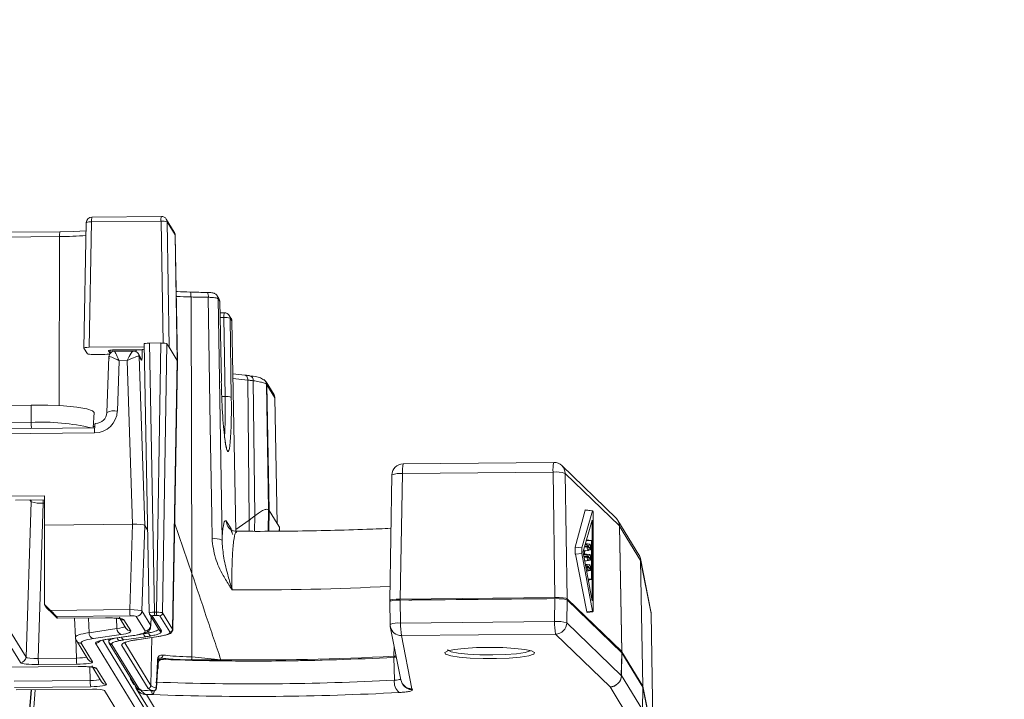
# Model space of a CAD drawing. Header units: millimetres. Extents: x 0 to 1118, y 0 to 864.
# Tile 101 of 256: x 531 to 552, y 298 to 313. Entities that reach past the tile are written whole.
import ezdxf

# ---------------------------------------------------------------- set-up
doc = ezdxf.new("R2010")
doc.units = ezdxf.units.MM
doc.styles.add('SLDTEXTSTYLE3', font='TXT', dxfattribs={"width": 0.605})
doc.dimstyles.new('SLDDIMSTYLE0', dxfattribs={"dimtxt": 3.175, "dimasz": 3.302, "dimexe": 0, "dimexo": 0.0625, "dimgap": 0.79375, "dimtad": 0, "dimtih": 1, "dimtoh": 1, "dimdec": 1, "dimlfac": 4, "dimrnd": 1e-09, "dimzin": 12, "dimdsep": 46, "dimtxsty": 'SLDTEXTSTYLE3', "dimsah": 1, "dimcen": 0.09, "dimadec": 0, "dimazin": 3, "dimtfac": 1, "dimtofl": 0, "dimtmove": 0, "dimatfit": 3, "dimfxl": 1, "dimfrac": 2, "dimtolj": 1, "dimtzin": 12, "dimarcsym": 0})

# ---------------------------------------------------------------- blocks, each defined once
blk = doc.blocks.new('_D_12')
at = {"color": 7, "linetype": 'Continuous', "lineweight": 0}
for p, q in [((520.817, 345.837), (559.739, 345.837)), ((558.139, 345.837), (558.139, 312.211)), ((558.139, 273.712), (558.139, 307.339)), ((443.176, 273.712), (559.739, 273.712))]:
    blk.add_line(p, q, dxfattribs=at)
for points in [[(558.139, 345.837), (557.631, 342.535), (558.647, 342.535)], [(558.139, 273.712), (558.647, 277.014), (557.631, 277.014)]]:
    blk.add_solid(points, dxfattribs=at)
at = {"color": 7, "linetype": 'Continuous', "lineweight": 0, "insert": (552.682, 311.431), "char_height": 3.175, "attachment_point": 1, "style": 'SLDTEXTSTYLE3'}
blk.add_mtext('288.5', dxfattribs=at)

msp = doc.modelspace()

# ---------------------------------------------------------------- linework, layer by layer
at = {"color": 7, "linetype": 'Continuous', "lineweight": 15}
for p, q in [((533.868, 308.664), (532.344, 308.649)), ((532.22, 308.526), (532.168, 305.777)), ((534.15, 308.319), (533.975, 308.604)), ((531.642, 308.328), (530.383, 308.315)), ((531.642, 308.328), (531.643, 308.327)), ((534.172, 308.244), (534.22, 305.489)), ((535.128, 306.863), (535.092, 306.922)), ((535.182, 305.051), (535.147, 306.8)), ((535.249, 306.55), (535.152, 306.549)), ((535.393, 306.43), (535.357, 306.49)), ((535.409, 306.366), (535.411, 306.369)), ((535.498, 301.758), (535.412, 306.366)), ((532.284, 305.792), (533.492, 305.804)), ((533.491, 305.869), (533.602, 299.965)), ((533.606, 305.884), (533.856, 305.887)), ((534.038, 305.794), (533.99, 305.872)), ((532.246, 305.65), (532.169, 305.775)), ((532.629, 305.637), (532.38, 305.635)), ((532.717, 305.587), (532.67, 304.364)), ((532.706, 305.717), (532.744, 305.654)), ((532.745, 305.653), (532.743, 305.73)), ((533.444, 305.74), (532.821, 305.734)), ((533.251, 305.711), (532.841, 305.707)), ((533.348, 305.669), (533.353, 305.664)), ((533.411, 305.571), (533.362, 305.65)), ((534.216, 305.502), (534.038, 305.794)), ((534.116, 299.598), (534.22, 305.489)), ((535.694, 305.183), (535.433, 305.211)), ((535.182, 305.051), (535.182, 305.052)), ((536.338, 304.747), (536.163, 305.032)), ((531.012, 304.524), (529.612, 304.51)), ((536.408, 301.924), (536.356, 304.684)), ((532.372, 304.024), (532.39, 304.361)), ((532.671, 304.361), (532.67, 304.364)), ((532.404, 304.024), (529.974, 304)), ((542.475, 303.269), (539.172, 303.237)), ((538.924, 302.991), (538.875, 300.24)), ((538.924, 302.991), (538.924, 302.99)), ((543.842, 302.045), (542.651, 303.199)), ((529.919, 302.522), (531.303, 302.536)), ((530.665, 302.442), (531.303, 302.448)), ((531.303, 302.536), (531.302, 301.894)), ((536.229, 302.216), (536.408, 301.925)), ((542.944, 301.407), (543.16, 302.22)), ((543.324, 302.203), (543.091, 301.392)), ((543.328, 302.208), (543.163, 302.227)), ((543.338, 300.054), (543.338, 302.129)), ((533.233, 301.913), (531.302, 301.894)), ((534.536, 300.831), (534.158, 301.944)), ((535.497, 301.793), (535.796, 302.004)), ((536.408, 301.925), (536.456, 301.846)), ((543.119, 301.314), (543.316, 301.998)), ((543.316, 301.998), (543.318, 301.985)), ((543.318, 301.985), (543.318, 300.236)), ((544.342, 301.243), (543.881, 301.996)), ((531.302, 301.894), (531.306, 300.15)), ((533.568, 301.774), (533.501, 301.884)), ((536.455, 301.759), (536.456, 301.845)), ((543.262, 301.475), (543.169, 301.486)), ((543.299, 301.555), (543.192, 301.569)), ((543.3, 301.555), (543.298, 301.544)), ((543.298, 300.716), (543.298, 301.544)), ((543.3, 301.555), (543.303, 301.552)), ((543.305, 301.538), (543.303, 301.552)), ((543.305, 301.538), (543.305, 300.71)), ((543.091, 301.27), (543.324, 300.007)), ((543.119, 301.293), (543.119, 301.314)), ((543.316, 300.228), (543.119, 301.293)), ((543.122, 301.325), (543.228, 301.339)), ((543.262, 301.25), (543.124, 301.265)), ((543.148, 301.327), (543.149, 301.263)), ((543.204, 301.432), (543.207, 301.46)), ((543.232, 301.343), (543.281, 301.352)), ((543.282, 301.355), (543.286, 301.383)), ((543.199, 299.993), (542.947, 301.255)), ((543.154, 301.104), (543.228, 301.114)), ((543.207, 301.234), (543.204, 301.206)), ((543.232, 301.117), (543.281, 301.126)), ((543.282, 301.13), (543.286, 301.158)), ((544.603, 299.997), (544.374, 301.16)), ((543.262, 301.024), (543.167, 301.035)), ((543.195, 300.884), (543.228, 300.888)), ((543.207, 301.009), (543.204, 300.981)), ((543.232, 300.891), (543.281, 300.9)), ((543.282, 300.904), (543.286, 300.932)), ((543.3, 300.702), (543.23, 300.694)), ((543.231, 300.688), (543.304, 300.699)), ((543.298, 300.716), (543.3, 300.702)), ((543.303, 300.699), (543.3, 300.702)), ((543.303, 300.699), (543.305, 300.71)), ((538.878, 300.22), (538.875, 300.239)), ((538.875, 300.215), (538.884, 299.713)), ((542.5, 300.304), (539.105, 300.271)), ((542.5, 300.279), (539.105, 300.246)), ((539.334, 300.249), (539.359, 300.249)), ((539.359, 300.249), (542.277, 300.278)), ((542.276, 300.278), (542.277, 300.278)), ((542.767, 300.277), (543.964, 299.117)), ((542.767, 300.252), (543.964, 299.092)), ((543.318, 300.236), (543.316, 300.228)), ((531.306, 300.15), (531.436, 300.023)), ((531.35, 300.078), (531.306, 300.15)), ((531.479, 299.952), (531.35, 300.078)), ((543.205, 299.976), (543.33, 299.992)), ((531.566, 299.888), (531.59, 299.849)), ((531.59, 299.848), (532.645, 299.858)), ((531.965, 299.851), (531.981, 299.43)), ((532.645, 299.858), (532.644, 299.859)), ((532.94, 299.874), (533.088, 299.632)), ((533.612, 299.933), (533.611, 299.935)), ((533.612, 299.933), (533.814, 299.603)), ((533.638, 299.681), (533.645, 299.878)), ((544.608, 299.953), (544.608, 299.954)), ((544.657, 297.19), (544.608, 299.953)), ((538.884, 299.713), (538.884, 299.713)), ((538.888, 299.67), (539.118, 298.501)), ((532.002, 299.358), (532.252, 298.951)), ((532.65, 299.38), (533.261, 299.47)), ((532.713, 299.346), (532.712, 299.389)), ((533.526, 299.443), (533.043, 299.374)), ((533.336, 299.378), (533.806, 299.449)), ((532.725, 299.303), (533.318, 298.334)), ((544.427, 298.362), (543.965, 299.115)), ((533.763, 298.316), (533.796, 298.936)), ((533.791, 298.948), (533.882, 298.945)), ((538.969, 298.993), (539.02, 298.998)), ((544.427, 298.337), (543.965, 299.09)), ((526.198, 298.735), (532.044, 298.792)), ((532.044, 298.792), (532.043, 298.793)), ((532.339, 298.808), (532.555, 298.457)), ((532.354, 298.292), (530.683, 298.276)), ((530.742, 295.307), (531.012, 298.279)), ((532.623, 298.263), (533.087, 297.505)), ((533.315, 298.31), (533.713, 297.66)), ((533.423, 298.268), (533.426, 298.269)), ((533.696, 298.257), (533.698, 298.257)), ((539.15, 298.419), (539.161, 298.4)), ((544.427, 298.36), (544.657, 297.191)), ((544.427, 298.335), (544.657, 297.166))]:
    msp.add_line(p, q, dxfattribs=at)
at = {"color": 9, "linetype": 'Continuous', "lineweight": 0}
for p, q in [((532.336, 308.542), (532.284, 305.792)), ((533.859, 308.557), (532.336, 308.542)), ((533.903, 305.886), (533.859, 308.557)), ((533.993, 308.542), (534.038, 305.794)), ((534.168, 308.257), (533.993, 308.542)), ((531.634, 308.223), (530.374, 308.21)), ((531.624, 304.511), (531.634, 308.223)), ((534.216, 305.502), (534.168, 308.257)), ((534.517, 306.897), (534.536, 300.831)), ((535.11, 306.86), (535.197, 301.564)), ((535.146, 306.801), (535.11, 306.86)), ((535.182, 305.052), (535.146, 306.801)), ((535.146, 306.801), (535.147, 306.8)), ((535.24, 306.445), (535.154, 306.444)), ((535.266, 304.712), (535.24, 306.445)), ((535.375, 306.428), (535.4, 304.695)), ((535.411, 306.369), (535.375, 306.428)), ((535.497, 301.759), (535.411, 306.369)), ((533.606, 305.884), (533.718, 299.981)), ((533.76, 299.982), (533.856, 305.887)), ((533.99, 305.872), (533.895, 299.967)), ((532.706, 305.72), (532.706, 305.717)), ((532.744, 305.654), (532.743, 305.73)), ((533.38, 305.59), (533.501, 301.884)), ((533.429, 305.511), (533.38, 305.59)), ((532.943, 305.498), (532.901, 304.394)), ((533.116, 305.5), (532.943, 305.498)), ((533.233, 301.913), (533.116, 305.5)), ((534.113, 299.61), (534.216, 305.502)), ((535.762, 305.073), (535.435, 305.108)), ((535.796, 302.004), (535.762, 305.073)), ((535.879, 305.059), (535.918, 302.097)), ((536.169, 304.983), (536.217, 302.229)), ((536.181, 304.97), (536.229, 302.216)), ((536.356, 304.685), (536.181, 304.97)), ((531.013, 304.143), (531.012, 304.524)), ((535.192, 304.711), (535.266, 304.712)), ((536.408, 301.925), (536.356, 304.685)), ((536.356, 304.685), (536.356, 304.684)), ((531.013, 304.143), (529.635, 304.129)), ((532.402, 303.913), (529.971, 303.889)), ((532.374, 304.053), (532.406, 304.057)), ((539.155, 303.023), (539.105, 300.271)), ((542.458, 303.055), (539.155, 303.023)), ((542.5, 300.304), (542.458, 303.055)), ((542.725, 303.027), (542.767, 300.277)), ((543.916, 301.873), (542.725, 303.027)), ((530.899, 298.998), (531.008, 302.4)), ((531.008, 302.4), (530.981, 302.445)), ((531.008, 302.4), (531.014, 302.445)), ((531.277, 302.371), (531.167, 298.969)), ((531.303, 302.371), (531.277, 302.371)), ((536.209, 301.758), (536.217, 302.229)), ((536.229, 302.216), (536.221, 301.758)), ((543.16, 302.22), (543.324, 302.203)), ((533.172, 300.039), (533.233, 301.913)), ((535.289, 301.986), (535.398, 301.808)), ((535.793, 301.756), (535.796, 302.004)), ((535.913, 301.756), (535.918, 302.097)), ((543.318, 301.985), (543.312, 301.984)), ((533.501, 301.884), (533.441, 300.01)), ((535.398, 301.808), (535.429, 301.692)), ((536.454, 301.759), (536.456, 301.846)), ((543.964, 299.117), (543.916, 301.873)), ((543.917, 301.872), (543.965, 299.115)), ((544.378, 301.119), (543.917, 301.872)), ((543.298, 301.544), (543.189, 301.558)), ((542.944, 301.407), (543.091, 301.392)), ((542.947, 301.255), (543.091, 301.27)), ((543.207, 301.46), (543.163, 301.467)), ((543.214, 301.438), (543.242, 301.435)), ((543.231, 301.346), (543.28, 301.355)), ((543.214, 301.212), (543.242, 301.21)), ((544.379, 301.117), (544.374, 301.16)), ((544.427, 298.362), (544.378, 301.119)), ((544.379, 301.117), (544.427, 298.36)), ((544.608, 299.954), (544.379, 301.117)), ((543.207, 301.009), (543.171, 301.014)), ((543.177, 300.98), (543.204, 300.981)), ((543.204, 300.963), (543.18, 300.963)), ((543.214, 300.987), (543.242, 300.984)), ((543.233, 300.895), (543.28, 300.904)), ((534.536, 300.831), (534.533, 299.004)), ((543.227, 300.708), (543.298, 300.716)), ((543.231, 300.688), (543.303, 300.699)), ((539.105, 300.246), (539.114, 299.745)), ((539.358, 300.25), (542.276, 300.278)), ((539.358, 300.25), (539.359, 300.249)), ((542.492, 299.778), (542.5, 300.279)), ((542.767, 300.252), (542.759, 299.751)), ((543.314, 300.237), (543.318, 300.236)), ((531.436, 300.023), (533.172, 300.039)), ((533.441, 300.01), (533.634, 299.694)), ((533.718, 299.981), (533.76, 299.982)), ((543.199, 299.993), (543.324, 300.007)), ((544.608, 299.954), (544.603, 299.997)), ((533.182, 299.904), (531.566, 299.888)), ((531.59, 299.849), (532.644, 299.859)), ((532.269, 299.854), (532.281, 299.533)), ((532.892, 299.623), (532.884, 299.849)), ((533.047, 299.816), (533.195, 299.573)), ((533.51, 299.573), (533.316, 299.89)), ((533.634, 299.694), (533.641, 299.885)), ((533.665, 299.904), (533.868, 299.573)), ((533.765, 299.913), (533.722, 299.912)), ((534.051, 299.549), (533.832, 299.906)), ((533.895, 299.967), (534.113, 299.61)), ((539.114, 299.745), (542.492, 299.778)), ((544.657, 297.191), (544.608, 299.954)), ((530.774, 298.877), (530.351, 299.568)), ((530.466, 299.704), (530.899, 298.998)), ((532.281, 299.533), (532.892, 299.623)), ((533.59, 299.528), (533.59, 299.581)), ((542.759, 299.751), (543.955, 298.592)), ((532.004, 298.977), (531.988, 299.399)), ((532.987, 299.493), (532.376, 299.403)), ((532.581, 299.367), (534.277, 296.598)), ((532.631, 299.38), (533.243, 299.47)), ((533.326, 299.378), (533.796, 299.449)), ((533.4, 299.498), (533.479, 299.51)), ((533.637, 298.372), (533.655, 299.426)), ((542.512, 299.503), (539.134, 299.47)), ((539.134, 299.47), (539.363, 298.302)), ((543.707, 298.344), (542.512, 299.503)), ((532.109, 299.3), (532.358, 298.892)), ((534.153, 296.477), (532.424, 299.3)), ((532.778, 299.273), (533.371, 298.305)), ((533.574, 298.311), (533, 299.249)), ((533.062, 299.311), (533.637, 298.372)), ((538.969, 299.018), (538.973, 299.238)), ((531.167, 298.969), (532.004, 298.977)), ((535.171, 298.94), (534.529, 298.935)), ((534.533, 299.004), (535.171, 298.94)), ((538.978, 298.492), (538.969, 298.993)), ((542.051, 299.096), (542.038, 299.064)), ((543.955, 298.592), (543.964, 299.092)), ((543.965, 299.09), (543.957, 298.59)), ((526.197, 298.736), (532.043, 298.793)), ((532.014, 298.841), (531.177, 298.833)), ((532.307, 298.484), (532.296, 298.782)), ((532.446, 298.75), (532.661, 298.398)), ((530.639, 298.468), (532.307, 298.484)), ((533.188, 298.521), (533.189, 298.545)), ((533.264, 298.396), (533.188, 298.521)), ((543.957, 298.59), (544.418, 297.837)), ((532.316, 298.347), (530.649, 298.331)), ((530.932, 297.234), (531.021, 298.279)), ((531.102, 298.28), (531.028, 297.396)), ((533.371, 298.305), (533.426, 298.269)), ((539.363, 298.302), (539.375, 298.282)), ((544.169, 297.591), (543.707, 298.344)), ((544.418, 297.837), (544.427, 298.337)), ((544.427, 298.335), (544.419, 297.835)), ((533.669, 298.175), (533.54, 298.174)), ((533.54, 298.174), (533.915, 297.562))]:
    msp.add_line(p, q, dxfattribs=at)
at = {"color": 7, "linetype": 'Continuous', "lineweight": 15, "flags": 128}
for points in [[(531.643, 308.327), (531.939, 308.333), (532.217, 308.347)], [(533.357, 305.658), (533.358, 305.657), (533.362, 305.65)], [(536.123, 305.076), (536.114, 305.083), (536.111, 305.084)], [(532.39, 304.361), (532.359, 304.398), (532.23, 304.441), (532.01, 304.477), (531.717, 304.505), (531.375, 304.521), (531.012, 304.524)], [(532.421, 304.121), (532.418, 304.123), (532.416, 304.121), (532.413, 304.114), (532.411, 304.103), (532.409, 304.089), (532.407, 304.071), (532.405, 304.049), (532.404, 304.024)], [(533.261, 299.47), (533.261, 299.47), (533.243, 299.47)], [(533.336, 299.378), (533.335, 299.378), (533.326, 299.378)], [(533.806, 299.449), (533.806, 299.449), (533.796, 299.449)], [(540.085, 299.097), (540.149, 299.132), (540.295, 299.164), (540.51, 299.189), (540.775, 299.205), (541.065, 299.211), (541.356, 299.205), (541.621, 299.189), (541.837, 299.164), (541.985, 299.132), (542.051, 299.096)], [(542.038, 299.064), (542.029, 299.059), (541.923, 299.024), (541.74, 298.995), (541.497, 298.974), (541.217, 298.963), (540.923, 298.963), (540.642, 298.974), (540.398, 298.995), (540.215, 299.024), (540.107, 299.058), (540.098, 299.064)]]:
    msp.add_lwpolyline(points, dxfattribs=at)
at = {"color": 9, "linetype": 'Continuous', "lineweight": 0, "flags": 128}
for points in [[(534.494, 307.003), (534.499, 307.004), (534.503, 307), (534.507, 306.991), (534.51, 306.978), (534.513, 306.962), (534.515, 306.942), (534.516, 306.92), (534.517, 306.897)], [(534.978, 301.593), (534.97, 302.088), (534.938, 304.067), (534.893, 306.889)], [(535.762, 305.073), (535.76, 305.097), (535.755, 305.119), (535.748, 305.139), (535.738, 305.156), (535.725, 305.169), (535.712, 305.178), (535.697, 305.183), (535.694, 305.183)], [(531.276, 302.448), (531.276, 302.419), (531.277, 302.371)], [(532.65, 299.38), (532.65, 299.38), (532.631, 299.38)], [(540.159, 299.15), (540.225, 299.116), (540.374, 299.085), (540.59, 299.061), (540.854, 299.048), (541.138, 299.045), (541.415, 299.053), (541.658, 299.072), (541.844, 299.099), (541.953, 299.132), (541.961, 299.137)], [(533.783, 298.942), (533.79, 298.939), (533.792, 298.936)], [(540.098, 299.064), (540.084, 299.095), (540.085, 299.097)], [(533.761, 298.316), (533.759, 298.319), (533.753, 298.322)]]:
    msp.add_lwpolyline(points, dxfattribs=at)
at = {"color": 7, "linetype": 'Continuous', "lineweight": 15}
for centre, radius, start, end in [((532.345, 308.524), 0.125, 90.5589, 178.9151), ((533.869, 308.539), 0.125, 31.4866, 90.5589), ((535.866, 366.758), 59.771, 268.68536, 269.05206), ((535.022, 306.797), 0.125, 1.1555, 31.4866), ((535.25, 306.425), 0.125, 31.4866, 90.5589), ((535.289, 306.366), 0.123, 0.9768, 31.4712), ((533.306, 305.507), 0.123, 1.9845, 31.4731), ((534.197, 305.49), 0.0229, 358.7527, 33.061), ((536.231, 304.682), 0.125, 1.0805, 31.4866), ((539.174, 302.987), 0.25, 90.5589, 178.9664), ((542.477, 303.019), 0.25, 45.9005, 90.5589), ((536.187, 302.188), 0.0507, 33.2262, 53.3563), ((543.668, 301.865), 0.25, 31.4866, 45.9005), ((544.129, 301.112), 0.25, 11.1117, 31.4866), ((544.358, 299.949), 0.25, 1.0293, 11.1117), ((534.054, 299.6), 0.0622, 269.7321, 358.77), ((534.095, 299.599), 0.021, 358.7527, 33.061), ((539.134, 299.718), 0.25, 181.0293, 191.1117), ((532.777, 299.335), 0.0613, 180.9768, 211.4712), ((535.884, 356.254), 57.344, 268.03314, 273.08406), ((535.894, 358.962), 60.051, 268.14789, 271.8521), ((535.908, 355.404), 56.469, 269.2521, 273.1067), ((539.363, 298.55), 0.25, 191.1117, 211.4866), ((533.426, 298.331), 0.0625, 247.7715, 267.4312), ((533.424, 298.325), 0.0565, 247.7952, 272.3171), ((535.664, 348.179), 49.96, 267.4322, 267.7448), ((533.698, 298.319), 0.0625, 267.7438, 270.5589), ((533.698, 298.319), 0.0625, 270.5589, 357.2386), ((535.883, 357.439), 59.305, 267.86001, 273.09018)]:
    msp.add_arc(centre, radius, start, end, dxfattribs=at)
at = {"color": 9, "linetype": 'Continuous', "lineweight": 0}
for centre, radius, start, end in [((532.643, 308.571), 0.309, 165.4816, 185.5365), ((534.166, 308.586), 0.309, 165.4816, 185.5365), ((532.304, 308.343), 0.201, 80.8688, 114.4604), ((533.896, 308.267), 0.292, 70.4557, 97.2061), ((533.871, 308.54), 0.123, 0.9768, 31.4712), ((531.932, 308.252), 0.3, 165.3053, 185.5338), ((531.564, 317.634), 9.412, 270.4226, 273.964), ((534.045, 308.255), 0.123, 0.9768, 31.4712), ((534.15, 308.245), 0.022, 358.7527, 33.061), ((535.866, 365.697), 58.816, 268.68536, 269.05206), ((534.746, 306.921), 0.151, 347.7927, 29.6159), ((534.987, 306.858), 0.123, 0.9762, 32.4929), ((535.024, 306.799), 0.123, 0.9768, 31.4712), ((535.539, 306.474), 0.3, 165.3053, 185.5338), ((535.276, 306.183), 0.264, 68.0804, 97.7648), ((535.252, 306.426), 0.123, 0.9768, 31.4712), ((533.257, 305.587), 0.122, 1.9997, 38.7746), ((533.258, 305.586), 0.123, 1.9845, 31.4731), ((535.778, 305.071), 0.102, 353.0884, 75.4366), ((536.048, 304.981), 0.121, 0.7759, 51.6986), ((536.059, 304.968), 0.123, 0.9768, 31.4849), ((536.14, 304.944), 0.0487, 33.2262, 53.3563), ((536.233, 304.683), 0.123, 0.9768, 31.4712), ((535.302, 304.45), 0.264, 68.0804, 97.7648), ((532.832, 304.034), 0.367, 79.0797, 116.0438), ((531.267, 299.598), 4.552, 76.479, 93.19), ((531.65, 304.12), 0.637, 177.9403, 189.8427), ((534.891, 303.911), 2.49, 177.3965, 179.955), ((539.769, 303.082), 0.617, 165.4816, 185.5365), ((543.072, 303.114), 0.617, 165.4816, 185.5365), ((539.093, 302.611), 0.417, 81.4917, 113.9466), ((542.528, 302.419), 0.64, 72.0384, 96.2584), ((542.481, 303.024), 0.244, 0.888, 45.8201), ((531.242, 303.308), 0.938, 255.5611, 272.1006), ((535.534, 301.99), 0.245, 180.9765, 211.9549), ((543.672, 301.87), 0.244, 0.888, 45.8201), ((543.672, 301.868), 0.245, 0.9768, 31.4712), ((535.643, 301.812), 0.245, 180.9768, 211.4712), ((543.91, 301.867), 0.0084, 32.136, 46.6796), ((535.028, 301.125), 0.471, 68.9221, 96.0573), ((544.133, 301.115), 0.245, 0.9768, 31.4712), ((544.374, 301.116), 0.00498, 11.7254, 32.2881), ((535.918, 356.982), 56.511, 269.4912, 273.0044), ((533.769, 300.014), 0.597, 177.5448, 190.5897), ((533.315, 300.015), 0.126, 270.5197, 357.7696), ((534.021, 299.968), 0.304, 177.4919, 190.5183), ((534.064, 299.968), 0.304, 177.4919, 190.5183), ((533.045, 299.939), 0.124, 216.5336, 270.6798), ((533.664, 299.966), 0.0617, 211.5881, 270.7195), ((533.832, 299.968), 0.0629, 270.5146, 358.7649), ((543.707, 299.725), 1.216, 177.4919, 190.5183), ((542.54, 298.926), 0.854, 75.0996, 93.1971), ((533.019, 299.616), 0.126, 176.6262, 255.6508), ((533.193, 299.697), 0.123, 211.5895, 270.7181), ((533.509, 299.699), 0.126, 270.5197, 357.7696), ((533.872, 299.621), 0.0624, 191.0352, 270.1505), ((533.867, 299.635), 0.0617, 211.5881, 270.7195), ((533.846, 299.559), 0.0259, 358.7527, 33.061), ((534.05, 299.612), 0.0629, 270.5146, 358.7649), ((534.034, 299.538), 0.0198, 358.7527, 33.061), ((539.069, 299.22), 0.527, 85.0281, 110.578), ((539.132, 299.718), 0.248, 191.2673, 270.4034), ((540.329, 299.692), 1.216, 177.4919, 190.5183), ((542.507, 299.756), 0.253, 271.1097, 358.862), ((532.107, 299.423), 0.123, 211.4453, 270.7183), ((532.407, 299.526), 0.126, 176.6262, 255.6508), ((532.422, 299.426), 0.126, 270.5989, 324.19), ((532.775, 299.347), 0.0623, 181.2416, 270.1786), ((532.963, 299.421), 0.0627, 183.1969, 260.0162), ((533.059, 299.434), 0.062, 182.4238, 255.55), ((533.542, 299.505), 0.0635, 175.7242, 255.1136), ((533.654, 299.525), 0.0635, 177.4945, 259.7827), ((532.778, 299.335), 0.0617, 211.5881, 270.7195), ((532.795, 299.284), 0.0202, 178.7527, 213.061), ((533.021, 299.263), 0.0256, 178.7527, 213.061), ((530.773, 299.003), 0.126, 270.5197, 357.7696), ((531.764, 298.943), 0.597, 177.5448, 190.5897), ((532.601, 298.951), 0.597, 177.5448, 190.5897), ((532.357, 299.016), 0.123, 211.5895, 270.7181), ((533.839, 299.037), 0.0636, 285.8331, 4.5944), ((532.444, 298.873), 0.124, 216.5336, 270.6798), ((532.909, 298.458), 0.603, 177.5183, 190.5538), ((532.66, 298.521), 0.123, 211.5895, 270.7181), ((535.883, 355.816), 57.407, 267.86001, 273.09018), ((539.277, 298.449), 0.302, 171.7656, 229.2617), ((539.361, 298.55), 0.248, 191.2673, 270.4034), ((543.703, 298.597), 0.253, 271.1097, 358.862), ((543.705, 298.595), 0.252, 270.5146, 358.7649), ((543.949, 298.585), 0.00864, 32.337, 46.4787), ((533.371, 298.366), 0.0617, 211.5881, 270.7195), ((533.574, 298.374), 0.0629, 270.5146, 358.7649), ((533.982, 298.266), 0.326, 181.2114, 196.175), ((533.582, 298.28), 0.136, 309.5823, 351.383), ((533.69, 298.32), 0.0636, 277.7549, 1.4611), ((539.36, 298.548), 0.247, 211.5881, 270.7195), ((539.372, 298.529), 0.247, 211.5881, 270.7195)]:
    msp.add_arc(centre, radius, start, end, dxfattribs=at)
at = {"color": 7, "linetype": 'Continuous', "lineweight": 15}
for centre, major_axis, ratio, start_param, end_param in [((533.616, 305.869), (0.125, 0), 0.126193, 1.648245, 3.218736), ((533.865, 305.871), (0.125, 0), 0.126205, 0.077138, 1.647629), ((532.293, 305.777), (0.125, 0), 0.126193, 1.648245, 3.218736), ((532.37, 305.651), (0.125, 0), 0.126205, 3.21873, 4.789222), ((532.62, 305.653), (0.125, 0), 0.126193, 4.789837, 6.360329), ((532.83, 305.719), (0.125, 0), 0.126193, 1.648245, 3.218736), ((533.453, 305.725), (0.125, 0), 0.126205, 1.23411, 1.647629), ((535.29, 304.923), (-0.038, 1.419), 0.074223, 1.477505, 2.475985), ((532.422, 304.367), (0.229, 0.101), 0.97954, 4.298344, 5.834233), ((533.252, 301.881), (0.25, 0), 0.126222, 0.077128, 1.646707), ((534.983, 302.204), (1.235, 0.466), 0.421461, 5.263021, 5.399661), ((539.125, 300.24), (0.25, 0), 0.126195, 1.64823, 3.166378), ((539.125, 300.215), (0.25, 0), 0.126195, 1.64823, 3.166378), ((542.3, 300.239), (0.313, 0), 0.126229, 1.498365, 1.646774), ((542.519, 300.273), (0.25, 0), 0.126206, 0.129499, 1.647646), ((542.519, 300.248), (0.25, 0), 0.126206, 0.129499, 1.647646), ((531.441, 300.011), (0.125, -0.124), 0.025134, 0.102025, 1.637915), ((531.465, 299.972), (0.125, -0.124), 0.025134, 4.849321, 6.385211), ((543.716, 299.113), (0.25, 0), 0.12618, 0.077129, 0.12948), ((533.863, 405.554), (4.056, 162.112), 0.021329, 3.993726, 3.994817), ((543.716, 299.088), (0.25, 0), 0.12618, 0.077129, 0.12948), ((532.373, 298.261), (0.25, 0), 0.126222, 0.077128, 1.646707), ((544.178, 298.36), (0.25, 0), 0.12618, 0.024777, 0.077129), ((544.178, 298.335), (0.25, 0), 0.12618, 0.024777, 0.077129)]:
    msp.add_ellipse(centre, major_axis=major_axis, ratio=ratio, start_param=start_param, end_param=end_param, dxfattribs=at)
at = {"color": 9, "linetype": 'Continuous', "lineweight": 0}
for centre, major_axis, ratio, start_param, end_param in [((532.962, 305.458), (0.245, -0.129), 0.09629, 1.700184, 3.236074), ((532.962, 305.458), (-0.121, 0.249), 0.000912, 4.873772, 6.409662), ((533.135, 305.46), (0.118, 0.251), 0.125193, 6.216857, 7.752746), ((533.135, 305.46), (0.245, 0.13), 0.160075, 0.028349, 1.564238), ((533.291, 305.878), (-0.015, 0.25), 0.06965, 3.85613, 4.120495), ((533.131, 305.583), (0.25, 0.004), 0.144743, 0.075396, 0.109085), ((533.416, 305.883), (-0.017, 0.375), 0.071955, 3.012185, 4.318471), ((535.166, 304.919), (-0.037, 1.294), 0.074006, 3.737193, 4.549164), ((535.29, 304.923), (-0.038, 1.419), 0.074223, 2.590806, 4.549284), ((532.403, 304.407), (0.447, 0.223), 0.984419, 4.253148, 5.789037), ((535.29, 304.923), (-0.038, 1.419), 0.074223, 2.475985, 2.510258), ((539.383, 300.21), (0.313, 0), 0.126184, 1.649109, 1.84998), ((533.191, 300.012), (0.25, -0.004), 0.10759, 0.079482, 1.64906), ((533.727, 299.967), (0.125, 0.001), 0.118226, 1.646975, 3.217466), ((533.77, 299.967), (0.125, -0.001), 0.116895, 0.078237, 1.648728), ((532.673, 299.812), (0.375, 0), 0.126222, 0.077128, 1.646707), ((533.191, 299.888), (0.125, 0), 0.126222, 0.077128, 1.646707), ((533.727, 299.905), (0.0625, 0), 0.126193, 1.648245, 3.218736), ((533.77, 299.905), (0.0625, 0), 0.126205, 0.077138, 1.647629), ((532.322, 299.689), (0.751, -0.005), 0.128032, 5.576242, 6.139153), ((532.322, 299.565), (0.876, 0), 0.126126, 5.575398, 6.360291), ((532.387, 299.562), (1.126, 0), 0.126126, 5.575398, 6.360291), ((532.387, 299.686), (1.251, -0.005), 0.127301, 6.280231, 6.360708), ((533.231, 299.435), (1.251, 0.004), 0.124978, 2.433309, 3.145666), ((533.231, 299.311), (1.126, 0), 0.126126, 2.433805, 3.218698), ((533.297, 299.308), (0.876, 0), 0.126126, 2.433805, 3.218698), ((531.148, 299.004), (0.25, 0.004), 0.14475, 3.215741, 4.785319), ((531.984, 299.013), (0.25, -0.005), 0.14197, 4.794076, 5.983757), ((531.984, 298.889), (0.375, 0), 0.126175, 4.79076, 6.360338), ((531.148, 298.88), (0.375, 0), 0.126222, 3.218721, 4.788299), ((532.072, 298.746), (0.375, 0), 0.126222, 0.077128, 1.646707), ((532.287, 298.519), (0.25, -0.005), 0.137622, 4.793436, 5.980966), ((532.287, 298.395), (0.375, 0), 0.126148, 4.790431, 6.360314)]:
    msp.add_ellipse(centre, major_axis=major_axis, ratio=ratio, start_param=start_param, end_param=end_param, dxfattribs=at)
at = {"color": 7, "linetype": 'Continuous', "lineweight": 15}
for points, knots in [([(534.172, 308.237), (534.169, 308.263), (534.165, 308.293), (534.152, 308.316), (534.15, 308.319)], [0, 0, 0, 0, 0.86073, 1, 1, 1, 1]), ([(534.497, 307.004), (534.497, 307.004), (534.403, 307.006), (534.293, 307.009), (534.203, 307.016), (534.193, 307.017)], [0, 0, 0, 0, 0.006912, 0.886735, 1, 1, 1, 1]), ([(535.09, 306.924), (535.084, 306.933), (535.071, 306.95), (535.047, 306.968), (535.022, 306.979), (534.992, 306.987), (534.953, 306.993), (534.91, 306.996), (534.883, 306.996), (534.878, 306.996)], [0, 0, 0, 0, 0.127647, 0.243285, 0.352239, 0.474007, 0.702254, 0.940013, 1, 1, 1, 1]), ([(535.412, 306.366), (535.412, 306.366), (535.414, 306.383), (535.407, 306.406), (535.396, 306.424), (535.393, 306.428)], [0, 0, 0, 0, 0.020503, 0.738441, 1, 1, 1, 1]), ([(532.843, 305.707), (532.83, 305.706), (532.802, 305.704), (532.763, 305.682), (532.734, 305.649), (532.719, 305.612), (532.716, 305.579), (532.719, 305.555), (532.723, 305.544), (532.724, 305.54)], [0, 0, 0, 0, 0.1639805, 0.3505904, 0.5396718, 0.7055492, 0.841908, 0.9581855, 1, 1, 1, 1]), ([(532.804, 305.746), (532.804, 305.743), (532.803, 305.725), (532.801, 305.711), (532.8, 305.699)], [0, 0, 0, 0, 0.184091, 1, 1, 1, 1]), ([(533.349, 305.668), (533.338, 305.678), (533.316, 305.698), (533.279, 305.711), (533.258, 305.71), (533.249, 305.71)], [0, 0, 0, 0, 0.415899, 0.775362, 1, 1, 1, 1]), ([(535.804, 305.17), (535.795, 305.171), (535.761, 305.176), (535.723, 305.18), (535.694, 305.183)], [0, 0, 0, 0, 0.242518, 1, 1, 1, 1]), ([(536.11, 305.082), (536.095, 305.092), (536.059, 305.117), (535.961, 305.145), (535.856, 305.161), (535.8, 305.169)], [0, 0, 0, 0, 0.236775, 0.597106, 1, 1, 1, 1]), ([(535.298, 303.575), (535.298, 303.575), (535.298, 303.576), (535.284, 303.624), (535.269, 303.702), (535.259, 303.79), (535.255, 303.822)], [0, 0, 0, 0, 0.1060037, 0.3942978, 0.7804336, 1, 1, 1, 1]), ([(536.217, 302.229), (536.205, 302.234), (536.179, 302.245), (536.108, 302.224), (536.021, 302.177), (535.952, 302.123), (535.918, 302.097)], [0, 0, 0, 0, 0.251263, 0.499887, 0.750232, 1, 1, 1, 1]), ([(543.16, 302.22), (543.161, 302.223), (543.162, 302.228), (543.164, 302.226), (543.164, 302.226)], [0, 0, 0, 0, 0.742305, 1, 1, 1, 1]), ([(543.338, 302.129), (543.338, 302.137), (543.338, 302.153), (543.336, 302.175), (543.334, 302.193), (543.331, 302.205), (543.328, 302.21), (543.326, 302.207), (543.325, 302.203), (543.324, 302.203)], [0, 0, 0, 0, 0.161098, 0.322203, 0.482301, 0.644198, 0.805078, 0.965313, 1, 1, 1, 1]), ([(535.517, 301.76), (535.511, 301.759), (535.473, 301.753), (535.409, 301.781), (535.353, 301.822), (535.33, 301.852), (535.327, 301.859), (535.326, 301.86)], [0, 0, 0, 0, 0.065029, 0.407419, 0.68961, 0.94655, 1, 1, 1, 1]), ([(538.903, 301.823), (538.728, 301.815), (538.295, 301.795), (537.575, 301.774), (536.756, 301.76), (536.067, 301.754), (535.655, 301.757), (535.52, 301.757)], [0, 0, 0, 0, 0.161994, 0.401609, 0.641651, 0.88195, 1, 1, 1, 1]), ([(542.947, 301.255), (542.946, 301.262), (542.944, 301.275), (542.941, 301.303), (542.94, 301.334), (542.94, 301.363), (542.941, 301.388), (542.943, 301.401), (542.944, 301.406), (542.944, 301.407)], [0, 0, 0, 0, 0.161755, 0.323518, 0.483986, 0.646068, 0.807092, 0.967287, 1, 1, 1, 1]), ([(543.091, 301.392), (543.09, 301.388), (543.088, 301.38), (543.087, 301.361), (543.086, 301.338), (543.087, 301.314), (543.088, 301.291), (543.09, 301.277), (543.091, 301.271), (543.091, 301.27)], [0, 0, 0, 0, 0.16122, 0.322448, 0.482693, 0.644728, 0.805767, 0.966143, 1, 1, 1, 1]), ([(543.129, 301.35), (543.13, 301.345), (543.132, 301.339), (543.133, 301.33), (543.133, 301.329)], [0, 0, 0, 0, 0.832943, 1, 1, 1, 1]), ([(543.135, 301.325), (543.135, 301.325), (543.134, 301.325), (543.134, 301.326), (543.134, 301.327)], [0, 0, 0, 0, 0.455951, 1, 1, 1, 1]), ([(543.135, 301.325), (543.142, 301.326), (543.156, 301.329), (543.17, 301.331), (543.177, 301.333)], [0, 0, 0, 0, 0.499406, 1, 1, 1, 1]), ([(543.208, 301.463), (543.2, 301.465), (543.185, 301.467), (543.171, 301.469), (543.164, 301.471)], [0, 0, 0, 0, 0.546232, 1, 1, 1, 1]), ([(543.204, 301.432), (543.204, 301.431), (543.204, 301.429), (543.203, 301.425), (543.204, 301.42), (543.204, 301.417), (543.204, 301.415), (543.204, 301.414)], [0, 0, 0, 0, 0.209462, 0.419058, 0.625758, 0.831312, 1, 1, 1, 1]), ([(543.247, 301.38), (543.244, 301.366), (543.237, 301.339), (543.225, 301.336), (543.214, 301.361), (543.207, 301.397), (543.204, 301.414)], [0, 0, 0, 0, 0.257856, 0.515712, 0.773769, 1, 1, 1, 1]), ([(543.209, 301.46), (543.209, 301.461), (543.209, 301.463), (543.208, 301.464), (543.208, 301.463), (543.207, 301.462), (543.207, 301.46), (543.207, 301.46)], [0, 0, 0, 0, 0.2259528, 0.4520164, 0.6754145, 0.896312, 1, 1, 1, 1]), ([(543.209, 301.46), (543.211, 301.448), (543.216, 301.421), (543.225, 301.402), (543.234, 301.404), (543.24, 301.425), (543.242, 301.435)], [0, 0, 0, 0, 0.218063, 0.478721, 0.738672, 1, 1, 1, 1]), ([(543.242, 301.435), (543.245, 301.449), (543.252, 301.476), (543.264, 301.479), (543.276, 301.454), (543.282, 301.418), (543.285, 301.401)], [0, 0, 0, 0, 0.257931, 0.515862, 0.773993, 1, 1, 1, 1]), ([(543.28, 301.355), (543.278, 301.367), (543.273, 301.394), (543.264, 301.413), (543.255, 301.411), (543.25, 301.39), (543.247, 301.38)], [0, 0, 0, 0, 0.218322, 0.478924, 0.738794, 1, 1, 1, 1]), ([(543.28, 301.355), (543.28, 301.354), (543.281, 301.353), (543.281, 301.352), (543.282, 301.352), (543.282, 301.353), (543.282, 301.355), (543.282, 301.355)], [0, 0, 0, 0, 0.2210399, 0.4421088, 0.6627446, 0.8846947, 1, 1, 1, 1]), ([(543.286, 301.383), (543.286, 301.384), (543.286, 301.386), (543.286, 301.391), (543.286, 301.395), (543.286, 301.399), (543.285, 301.4), (543.285, 301.401)], [0, 0, 0, 0, 0.209073, 0.418191, 0.626303, 0.833799, 1, 1, 1, 1]), ([(543.208, 301.238), (543.201, 301.239), (543.174, 301.243), (543.147, 301.248), (543.127, 301.251)], [0, 0, 0, 0, 0.269732, 1, 1, 1, 1]), ([(543.154, 301.103), (543.155, 301.103), (543.163, 301.105), (543.171, 301.106), (543.177, 301.107)], [0, 0, 0, 0, 0.155257, 1, 1, 1, 1]), ([(543.204, 301.206), (543.204, 301.205), (543.204, 301.203), (543.203, 301.199), (543.204, 301.195), (543.204, 301.191), (543.204, 301.189), (543.204, 301.188)], [0, 0, 0, 0, 0.209462, 0.419058, 0.625758, 0.831312, 1, 1, 1, 1]), ([(543.204, 301.188), (543.207, 301.172), (543.213, 301.136), (543.225, 301.111), (543.237, 301.113), (543.244, 301.14), (543.247, 301.154)], [0, 0, 0, 0, 0.222213, 0.48007, 0.738131, 1, 1, 1, 1]), ([(543.209, 301.234), (543.209, 301.235), (543.209, 301.237), (543.208, 301.238), (543.208, 301.238), (543.207, 301.236), (543.207, 301.235), (543.207, 301.234)], [0, 0, 0, 0, 0.225953, 0.452016, 0.675415, 0.896312, 1, 1, 1, 1]), ([(543.209, 301.234), (543.211, 301.222), (543.216, 301.195), (543.225, 301.176), (543.234, 301.178), (543.24, 301.199), (543.242, 301.21)], [0, 0, 0, 0, 0.218071, 0.478736, 0.738686, 1, 1, 1, 1]), ([(543.242, 301.21), (543.245, 301.223), (543.252, 301.251), (543.264, 301.253), (543.276, 301.229), (543.282, 301.192), (543.285, 301.176)], [0, 0, 0, 0, 0.257926, 0.515852, 0.773983, 1, 1, 1, 1]), ([(543.247, 301.154), (543.25, 301.165), (543.255, 301.185), (543.264, 301.187), (543.273, 301.169), (543.278, 301.142), (543.28, 301.129)], [0, 0, 0, 0, 0.260743, 0.521352, 0.781221, 1, 1, 1, 1]), ([(543.28, 301.129), (543.28, 301.129), (543.281, 301.127), (543.281, 301.126), (543.282, 301.126), (543.282, 301.128), (543.282, 301.129), (543.282, 301.13)], [0, 0, 0, 0, 0.22104, 0.442109, 0.662745, 0.884695, 1, 1, 1, 1]), ([(543.286, 301.158), (543.286, 301.159), (543.286, 301.161), (543.286, 301.165), (543.286, 301.169), (543.286, 301.173), (543.285, 301.175), (543.285, 301.176)], [0, 0, 0, 0, 0.209073, 0.418191, 0.626303, 0.833799, 1, 1, 1, 1]), ([(543.208, 301.012), (543.203, 301.013), (543.19, 301.015), (543.177, 301.017), (543.17, 301.018)], [0, 0, 0, 0, 0.40348, 1, 1, 1, 1]), ([(543.204, 300.981), (543.204, 300.979), (543.204, 300.977), (543.203, 300.973), (543.204, 300.969), (543.204, 300.965), (543.204, 300.964), (543.204, 300.963)], [0, 0, 0, 0, 0.2094624, 0.4190575, 0.6257581, 0.8313124, 1, 1, 1, 1]), ([(543.247, 300.929), (543.243, 300.913), (543.236, 300.884), (543.223, 300.888), (543.212, 300.915), (543.207, 300.949), (543.204, 300.963)], [0, 0, 0, 0, 0.30218, 0.560113, 0.818253, 1, 1, 1, 1]), ([(543.209, 301.009), (543.209, 301.01), (543.209, 301.011), (543.208, 301.012), (543.208, 301.012), (543.207, 301.01), (543.207, 301.009), (543.207, 301.009)], [0, 0, 0, 0, 0.225953, 0.452016, 0.675415, 0.896312, 1, 1, 1, 1]), ([(543.242, 300.984), (543.24, 300.973), (543.234, 300.953), (543.225, 300.951), (543.216, 300.97), (543.211, 300.996), (543.209, 301.009)], [0, 0, 0, 0, 0.260806, 0.521479, 0.781428, 1, 1, 1, 1]), ([(543.242, 300.984), (543.246, 300.999), (543.254, 301.028), (543.267, 301.025), (543.277, 300.997), (543.283, 300.964), (543.285, 300.95)], [0, 0, 0, 0, 0.303856, 0.5618679, 0.8200863, 1, 1, 1, 1]), ([(543.247, 300.929), (543.25, 300.939), (543.255, 300.96), (543.264, 300.962), (543.273, 300.943), (543.278, 300.916), (543.28, 300.904)], [0, 0, 0, 0, 0.26075, 0.521365, 0.781234, 1, 1, 1, 1]), ([(543.28, 300.904), (543.28, 300.903), (543.281, 300.901), (543.281, 300.9), (543.282, 300.901), (543.282, 300.902), (543.282, 300.903), (543.282, 300.904)], [0, 0, 0, 0, 0.22104, 0.442109, 0.662745, 0.884695, 1, 1, 1, 1]), ([(543.286, 300.932), (543.286, 300.933), (543.286, 300.935), (543.286, 300.939), (543.286, 300.943), (543.286, 300.947), (543.285, 300.949), (543.285, 300.95)], [0, 0, 0, 0, 0.209073, 0.418191, 0.626303, 0.833799, 1, 1, 1, 1]), ([(535.171, 298.94), (535.118, 299.098), (535.012, 299.415), (534.8, 300.045), (534.641, 300.518), (534.536, 300.831)], [0, 0, 0, 0, 0.251576, 0.503152, 1, 1, 1, 1]), ([(543.199, 299.993), (543.2, 299.988), (543.203, 299.978), (543.205, 299.977), (543.206, 299.976)], [0, 0, 0, 0, 0.529311, 1, 1, 1, 1]), ([(543.338, 300.054), (543.338, 300.046), (543.338, 300.031), (543.336, 300.011), (543.334, 299.998), (543.331, 299.991), (543.328, 299.993), (543.326, 300), (543.325, 300.006), (543.324, 300.007)], [0, 0, 0, 0, 0.161098, 0.322203, 0.482301, 0.644198, 0.805078, 0.965313, 1, 1, 1, 1]), ([(532.645, 299.858), (532.673, 299.858), (532.744, 299.858), (532.848, 299.853), (532.932, 299.845), (532.972, 299.838), (532.986, 299.833), (532.984, 299.834), (532.984, 299.834)], [0, 0, 0, 0, 0.180872, 0.455345, 0.694806, 0.876816, 0.983628, 1, 1, 1, 1]), ([(533.603, 299.965), (533.603, 299.958), (533.604, 299.947), (533.61, 299.937), (533.612, 299.933)], [0, 0, 0, 0, 0.593319, 1, 1, 1, 1]), ([(533.261, 299.47), (533.295, 299.476), (533.397, 299.492), (533.498, 299.52), (533.572, 299.558), (533.63, 299.614), (533.633, 299.664), (533.634, 299.683)], [0, 0, 0, 0, 0.184064, 0.55331, 0.759745, 0.911115, 1, 1, 1, 1]), ([(533.937, 299.476), (533.964, 299.483), (534.026, 299.498), (534.075, 299.511), (534.117, 299.586), (534.116, 299.596), (534.116, 299.598)], [0, 0, 0, 0, 0.271596, 0.634091, 0.935319, 1, 1, 1, 1]), ([(531.983, 299.428), (531.982, 299.425), (531.978, 299.4), (531.991, 299.378), (532.002, 299.358)], [0, 0, 0, 0, 0.132379, 1, 1, 1, 1]), ([(532.505, 299.348), (532.506, 299.348), (532.507, 299.349), (532.549, 299.363), (532.612, 299.374), (532.65, 299.38)], [0, 0, 0, 0, 0.161788, 0.496466, 1, 1, 1, 1]), ([(532.996, 299.264), (533.005, 299.279), (533.02, 299.303), (533.107, 299.334), (533.178, 299.35), (533.214, 299.358)], [0, 0, 0, 0, 0.4520294, 0.726019, 1, 1, 1, 1]), ([(533.214, 299.358), (533.228, 299.361), (533.252, 299.366), (533.29, 299.372), (533.314, 299.376), (533.326, 299.378)], [0, 0, 0, 0, 0.4061731, 0.7030865, 1, 1, 1, 1]), ([(533.796, 299.449), (533.808, 299.45), (533.829, 299.454), (533.858, 299.459), (533.875, 299.462), (533.884, 299.464)], [0, 0, 0, 0, 0.363, 0.681197, 1, 1, 1, 1]), ([(540.15, 299.161), (540.151, 299.151), (540.153, 299.137), (540.15, 299.135), (540.149, 299.134)], [0, 0, 0, 0, 0.749536, 1, 1, 1, 1]), ([(533.793, 298.917), (533.792, 298.921), (533.791, 298.93), (533.792, 298.943), (533.794, 298.955), (533.798, 298.964), (533.802, 298.97), (533.808, 298.974), (533.824, 298.98), (533.847, 298.976), (533.852, 298.975)], [0, 0, 0, 0, 0.057573, 0.116704, 0.176514, 0.243007, 0.338383, 0.49494, 0.894441, 1, 1, 1, 1]), ([(533.915, 298.944), (533.896, 298.943), (533.868, 298.943), (533.835, 298.931), (533.818, 298.92), (533.806, 298.908), (533.802, 298.898), (533.801, 298.892), (533.801, 298.891)], [0, 0, 0, 0, 0.427482, 0.60079, 0.7749, 0.871321, 0.968705, 1, 1, 1, 1]), ([(534.529, 298.935), (534.487, 298.936), (534.334, 298.938), (534.088, 298.949), (533.93, 298.967), (533.856, 298.976)], [0, 0, 0, 0, 0.163939, 0.609487, 1, 1, 1, 1]), ([(533.902, 299.042), (533.971, 299.034), (534.119, 299.017), (534.35, 299.006), (534.495, 299.004), (534.533, 299.004)], [0, 0, 0, 0, 0.390383, 0.835842, 1, 1, 1, 1]), ([(539.015, 299.022), (539.015, 299.022), (539.003, 299.02), (538.986, 299.019), (538.969, 299.018)], [0, 0, 0, 0, 0.000469, 1, 1, 1, 1]), ([(532.044, 298.792), (532.073, 298.792), (532.143, 298.792), (532.247, 298.788), (532.331, 298.779), (532.371, 298.772), (532.385, 298.767), (532.383, 298.768), (532.383, 298.768)], [0, 0, 0, 0, 0.180872, 0.455345, 0.694806, 0.876816, 0.983628, 1, 1, 1, 1]), ([(533.795, 298.757), (533.795, 298.754), (533.793, 298.746), (533.789, 298.738), (533.786, 298.735), (533.785, 298.735)], [0, 0, 0, 0, 0.424095, 0.953611, 1, 1, 1, 1]), ([(533.315, 298.31), (533.315, 298.31), (533.313, 298.313), (533.311, 298.318), (533.308, 298.323), (533.306, 298.326), (533.305, 298.327), (533.305, 298.328), (533.305, 298.328), (533.305, 298.328), (533.305, 298.328), (533.305, 298.328), (533.305, 298.328), (533.305, 298.328), (533.305, 298.328), (533.299, 298.34), (533.292, 298.351), (533.289, 298.366), (533.288, 298.368)], [0, 0, 0, 0, 0.008311, 0.165293, 0.246139, 0.287153, 0.307808, 0.318172, 0.323364, 0.325962, 0.327262, 0.327912, 0.328237, 0.328399, 0.32848, 0.328521, 0.908993, 1, 1, 1, 1]), ([(533.32, 298.337), (533.326, 298.328), (533.345, 298.296), (533.374, 298.283), (533.404, 298.273), (533.408, 298.271)], [0, 0, 0, 0, 0.260843, 0.891752, 1, 1, 1, 1]), ([(533.698, 298.257), (533.689, 298.26), (533.62, 298.276), (533.596, 298.295), (533.574, 298.311)], [0, 0, 0, 0, 0.140725, 1, 1, 1, 1]), ([(533.637, 298.372), (533.637, 298.372), (533.646, 298.357), (533.681, 298.34), (533.744, 298.324), (533.753, 298.322)], [0, 0, 0, 0, 0.0000359, 0.8595647, 1, 1, 1, 1])]:
    msp.add_open_spline(points, degree=3, knots=knots, dxfattribs=at)
at = {"color": 9, "linetype": 'Continuous', "lineweight": 0}
for points, knots in [([(534.517, 306.897), (534.517, 306.897), (534.409, 306.899), (534.289, 306.902), (534.199, 306.911), (534.195, 306.911)], [0, 0, 0, 0, 0.000044, 0.955098, 1, 1, 1, 1]), ([(534.893, 306.889), (534.921, 306.889), (534.976, 306.887), (535.044, 306.881), (535.094, 306.872), (535.105, 306.864), (535.11, 306.86)], [0, 0, 0, 0, 0.247512, 0.495035, 0.74253, 1, 1, 1, 1]), ([(535.879, 305.059), (535.879, 305.059), (535.865, 305.061), (535.839, 305.064), (535.8, 305.069), (535.774, 305.072), (535.762, 305.073)], [0, 0, 0, 0, 0.000092, 0.384391, 0.691906, 1, 1, 1, 1]), ([(536.169, 304.983), (536.169, 304.983), (536.157, 304.993), (536.117, 305.011), (536.019, 305.037), (535.927, 305.052), (535.879, 305.059)], [0, 0, 0, 0, 0.000022, 0.352053, 0.670218, 1, 1, 1, 1]), ([(535.197, 301.564), (535.201, 301.625), (535.214, 301.809), (535.244, 302.002), (535.274, 301.991), (535.289, 301.986)], [0, 0, 0, 0, 0.200076, 0.600059, 1, 1, 1, 1]), ([(535.52, 301.736), (535.51, 301.738), (535.484, 301.741), (535.449, 301.555), (535.421, 301.22), (535.412, 300.832), (535.415, 300.57), (535.416, 300.473)], [0, 0, 0, 0, 0.147782, 0.387029, 0.625287, 0.861384, 1, 1, 1, 1]), ([(535.416, 300.473), (535.416, 300.474), (535.399, 300.5), (535.332, 300.603), (535.197, 300.826), (535.029, 301.168), (534.995, 301.45), (534.978, 301.593)], [0, 0, 0, 0, 0.0028904, 0.0758111, 0.3027215, 0.6471281, 1, 1, 1, 1]), ([(535.416, 300.473), (535.416, 300.474), (535.414, 300.48), (535.405, 300.51), (535.371, 300.631), (535.304, 300.876), (535.22, 301.209), (535.205, 301.449), (535.197, 301.564)], [0, 0, 0, 0, 0.003335, 0.01445, 0.082857, 0.326786, 0.676496, 1, 1, 1, 1]), ([(543.204, 301.414), (543.198, 301.414), (543.179, 301.414), (543.16, 301.414), (543.148, 301.414)], [0, 0, 0, 0, 0.3491073, 1, 1, 1, 1]), ([(543.153, 301.431), (543.163, 301.432), (543.18, 301.432), (543.197, 301.432), (543.204, 301.432)], [0, 0, 0, 0, 0.616572, 1, 1, 1, 1]), ([(543.207, 301.234), (543.183, 301.238), (543.156, 301.242), (543.13, 301.247), (543.128, 301.247)], [0, 0, 0, 0, 0.9266497, 1, 1, 1, 1]), ([(543.135, 301.206), (543.152, 301.206), (543.175, 301.206), (543.198, 301.206), (543.204, 301.206)], [0, 0, 0, 0, 0.7260755, 1, 1, 1, 1]), ([(543.204, 301.188), (543.198, 301.188), (543.176, 301.188), (543.154, 301.188), (543.138, 301.188)], [0, 0, 0, 0, 0.288217, 1, 1, 1, 1]), ([(543.154, 301.107), (543.172, 301.11), (543.214, 301.118), (543.256, 301.125), (543.28, 301.129)], [0, 0, 0, 0, 0.429347, 1, 1, 1, 1]), ([(533.59, 299.528), (533.59, 299.528), (533.629, 299.536), (533.697, 299.551), (533.786, 299.582), (533.8, 299.605), (533.809, 299.619)], [0, 0, 0, 0, 0.00002, 0.27675, 0.553544, 1, 1, 1, 1]), ([(533.872, 299.558), (533.862, 299.543), (533.847, 299.519), (533.756, 299.487), (533.68, 299.471), (533.643, 299.463)], [0, 0, 0, 0, 0.4464013, 0.723197, 1, 1, 1, 1]), ([(533.884, 299.464), (533.917, 299.471), (533.982, 299.486), (534.041, 299.511), (534.05, 299.529), (534.054, 299.538)], [0, 0, 0, 0, 0.329347, 0.658813, 1, 1, 1, 1]), ([(532.713, 299.346), (532.713, 299.346), (532.713, 299.356), (532.733, 299.375), (532.776, 299.395), (532.814, 299.404), (532.822, 299.406)], [0, 0, 0, 0, 0.000031, 0.517203, 0.903186, 1, 1, 1, 1]), ([(532.953, 299.359), (532.919, 299.352), (532.855, 299.338), (532.79, 299.312), (532.781, 299.295), (532.775, 299.285)], [0, 0, 0, 0, 0.326075, 0.614045, 1, 1, 1, 1]), ([(533.043, 299.374), (533.032, 299.372), (533.01, 299.369), (532.98, 299.364), (532.962, 299.361), (532.953, 299.359)], [0, 0, 0, 0, 0.358002, 0.678695, 1, 1, 1, 1]), ([(533.479, 299.51), (533.479, 299.51), (533.491, 299.511), (533.514, 299.515), (533.552, 299.521), (533.576, 299.525), (533.59, 299.528)], [0, 0, 0, 0, 0.000081, 0.296843, 0.5937, 1, 1, 1, 1]), ([(533.643, 299.463), (533.628, 299.46), (533.602, 299.455), (533.563, 299.449), (533.538, 299.445), (533.526, 299.443)], [0, 0, 0, 0, 0.406303, 0.703151, 1, 1, 1, 1]), ([(533.753, 298.322), (533.758, 298.43), (533.768, 298.636), (533.778, 298.843), (533.783, 298.942)], [0, 0, 0, 0, 0.520581, 1, 1, 1, 1]), ([(533.902, 299.042), (533.887, 299.043), (533.856, 299.045), (533.82, 299.03), (533.798, 299.003), (533.786, 298.974), (533.784, 298.953), (533.783, 298.942)], [0, 0, 0, 0, 0.275408, 0.555324, 0.741487, 0.869368, 1, 1, 1, 1]), ([(534.529, 298.935), (534.529, 298.937), (534.53, 298.94), (534.531, 298.949), (534.532, 298.958), (534.533, 298.969), (534.533, 298.984), (534.533, 298.996), (534.533, 299.004)], [0, 0, 0, 0, 0.239697, 0.368515, 0.5, 0.631485, 0.760303, 1, 1, 1, 1]), ([(539.118, 298.512), (539.108, 298.509), (539.088, 298.502), (539.035, 298.495), (538.994, 298.493), (538.978, 298.492)], [0, 0, 0, 0, 0.378601, 0.757181, 1, 1, 1, 1]), ([(533.54, 298.174), (533.515, 298.177), (533.467, 298.183), (533.39, 298.222), (533.341, 298.27), (533.319, 298.304), (533.315, 298.31)], [0, 0, 0, 0, 0.271268, 0.523005, 0.925765, 1, 1, 1, 1]), ([(533.423, 298.266), (533.435, 298.252), (533.462, 298.221), (533.499, 298.188), (533.526, 298.179), (533.54, 298.174)], [0, 0, 0, 0, 0.286446, 0.629899, 1, 1, 1, 1]), ([(539.08, 298.22), (539.112, 298.222), (539.194, 298.227), (539.297, 298.241), (539.371, 298.261), (539.374, 298.275), (539.375, 298.282)], [0, 0, 0, 0, 0.176113, 0.450727, 0.725364, 1, 1, 1, 1])]:
    msp.add_open_spline(points, degree=3, knots=knots, dxfattribs=at)

# ---------------------------------------------------------------- dimensions: what is measured, and where the dimension line sits
at = {"color": 7, "linetype": 'Continuous', "lineweight": 0}
dim = msp.add_linear_dim(base=(558.139, 345.837), p1=(441.576, 273.712), p2=(519.217, 345.837), angle=90, dimstyle='SLDDIMSTYLE0', dxfattribs=at)
dim.commit()
dim.dimension.update_dxf_attribs({"geometry": '_D_12', "text_midpoint": (558.139, 309.775), "dimtype": 160})

doc.saveas('drawing.dxf')
